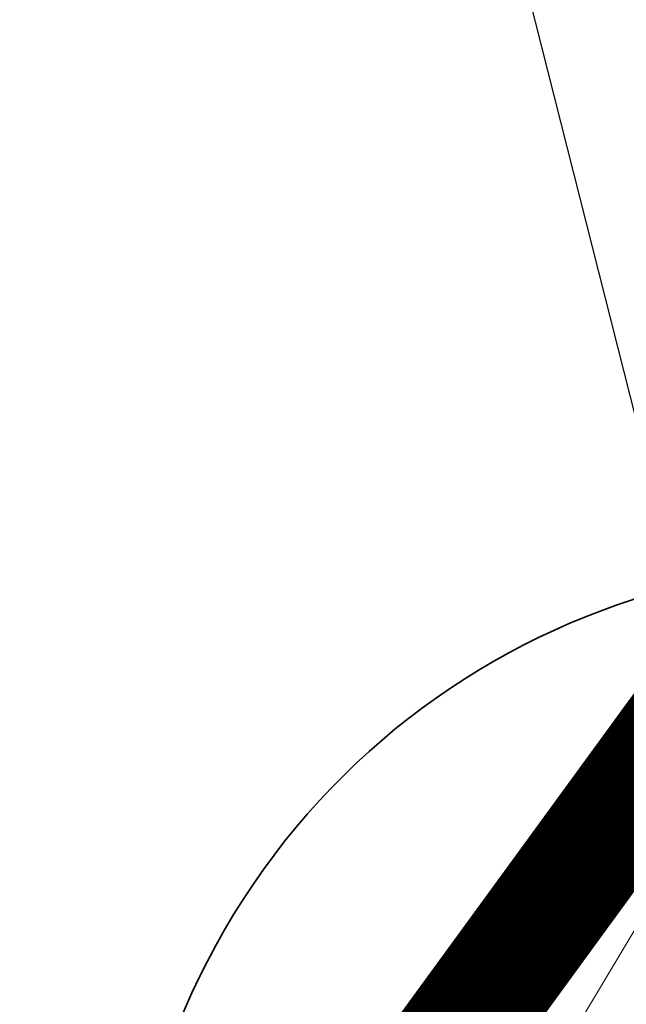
# Model space of a CAD drawing. Extents: x 5477758 to 5478353, y 5918276 to 5918502.
# Tile 30 of 127: x 5477895.32 to 5477897.39, y 5918353.42 to 5918356.78. Entities that reach past the tile are written whole.
import ezdxf

# ---------------------------------------------------------------- set-up
doc = ezdxf.new("R2010")
doc.units = 0
doc.header["$LTSCALE"] = 0.25
doc.linetypes.add('budynki akt$0$DASHED', pattern=[19.05, 12.7, -6.35])
for name, color, linetype, lineweight in [('A_GRANICA OPRACOWANIA', 7, 'CONTINUOUS', 0), ('GULTPR', 252, 'CONTINUOUS', 18), ('ZZ_korona', 94, 'CONTINUOUS', 35), ('ZZ_numer-inwentaryzacyjny', 5, 'CONTINUOUS', 25)]:
    doc.layers.add(name, color=color, linetype=linetype, lineweight=lineweight)

msp = doc.modelspace()

# ---------------------------------------------------------------- linework, layer by layer
at = {"layer": 'A_GRANICA OPRACOWANIA', "color": 1, "linetype": 'budynki akt$0$DASHED', "ltscale": 0.1, "const_width": 0.4}
msp.add_lwpolyline([(5477902.9843, 5918361.7736), (5477916.9003, 5918352.0762), (5477917.5637, 5918351.6139), (5477920.3301, 5918349.6861), (5477925.0083, 5918346.4261), (5477927.6365, 5918344.5946), (5477927.2243, 5918344.0011), (5477929.6133, 5918342.3421), (5477930.3533, 5918341.8282), (5477931.8397, 5918340.796), (5477932.3596, 5918340.435), (5477932.0517, 5918338.7296), (5477931.7792, 5918337.3024), (5477931.2033, 5918334.286), (5477930.4678, 5918330.0813), (5477929.3619, 5918324.0708), (5477927.9042, 5918321.6905), (5477892.0048, 5918346.7237), (5477902.9843, 5918361.7736)], dxfattribs=at)
at = {"layer": 'GULTPR', "linetype": 'Continuous', "lineweight": 18}
msp.add_lwpolyline([(5477904.55, 5918365.6), (5477904.4212, 5918365.3846), (5477891.2804, 5918343.408), (5477891.15, 5918343.19), (5477897.2864, 5918337.7098)], dxfattribs=at)
at = {"layer": 'ZZ_korona'}
msp.add_arc((5477898.1825, 5918352.4211), 2.5, 59.5434, 318.1427, dxfattribs=at)
at = {"layer": 'ZZ_numer-inwentaryzacyjny'}
msp.add_lwpolyline([(5477898.1825, 5918352.4211), (5477895.9991, 5918361.0367), (5477893.0683, 5918361.0367)], dxfattribs=at)

doc.saveas('drawing.dxf')
